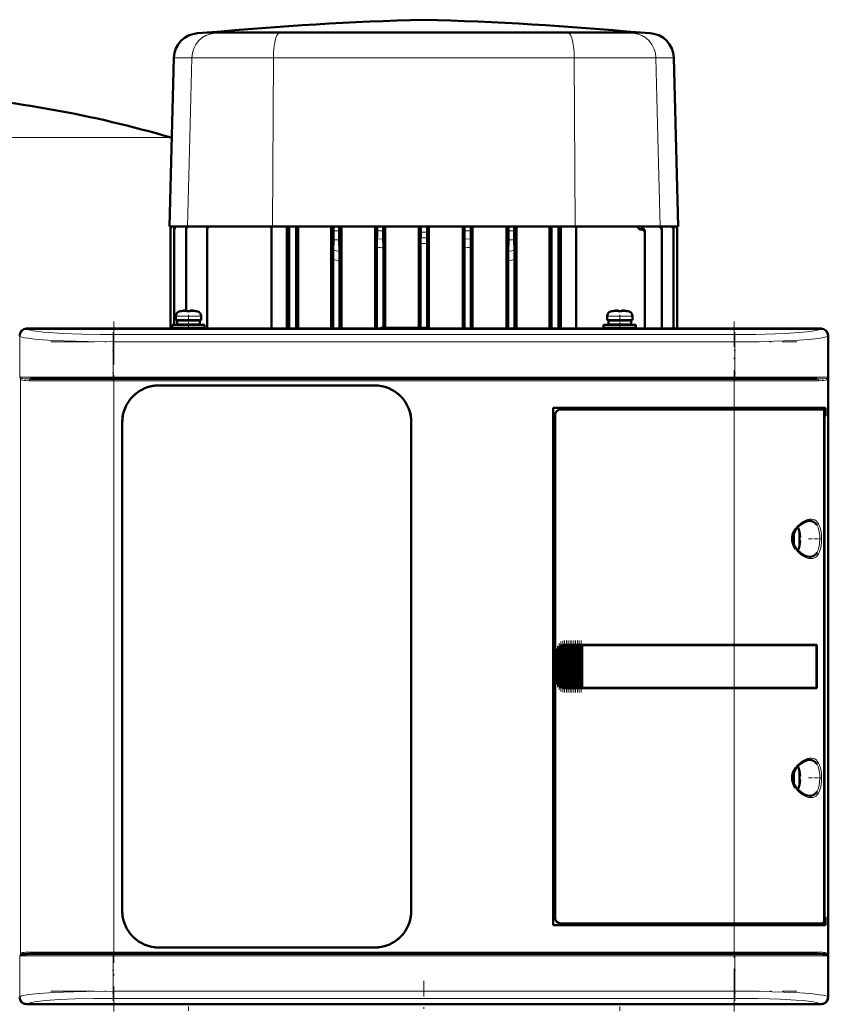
# Model space of a CAD drawing. Extents: x -1351 to 1763, y -1300 to 612.
# Tile 43 of 79: x 9 to 234, y 184 to 458. Entities that reach past the tile are written whole.
import ezdxf

# ---------------------------------------------------------------- set-up
doc = ezdxf.new("R2010")
doc.units = 0
doc.linetypes.add('DASHDOT', pattern=[18.5, 12, -3, 0.5, -3])

msp = doc.modelspace()

# ---------------------------------------------------------------- linework, layer by layer
at = {"color": 7, "lineweight": 50}
for p, q in [((61.33, 454.45), (58.6, 454.26)), ((66.04, 454.45), (61.33, 454.45)), ((61.48, 454.45), (61.33, 454.45)), ((92.77, 454.45), (61.48, 454.45)), ((81.92, 454.45), (66.04, 454.45)), ((81.92, 454.45), (121.58, 454.45)), ((121.59, 454.45), (92.77, 454.45)), ((174.35, 454.45), (121.59, 454.45)), ((161.27, 454.45), (121.61, 454.45)), ((177.15, 454.45), (161.27, 454.45)), ((181.71, 454.45), (174.35, 454.45)), ((181.86, 454.45), (177.15, 454.45)), ((181.71, 454.45), (181.86, 454.45)), ((181.86, 454.45), (184.58, 454.26)), ((52.07, 447.46), (50.84, 400.48)), ((191.11, 447.46), (192.34, 400.48)), ((51.49, 425.18), (51.2, 425.27)), ((50.84, 400.48), (55.84, 400.48)), ((55.84, 400.48), (79.46, 400.48)), ((79.24, 372.08), (79.24, 400.48)), ((79.46, 400.48), (96.46, 400.48)), ((83.46, 372.08), (83.46, 400.48)), ((84.09, 400.48), (84.09, 372.08)), ((86.09, 372.08), (86.09, 400.48)), ((86.63, 372.08), (86.63, 400.48)), ((95.83, 372.08), (95.83, 400.48)), ((96.46, 400.48), (96.47, 400.48)), ((96.46, 400.48), (96.46, 400.48)), ((98.05, 400.48), (96.46, 400.48)), ((96.47, 400.48), (98.04, 400.48)), ((96.47, 400.48), (96.47, 399.32)), ((98.04, 400.48), (98.04, 399.32)), ((98.05, 400.48), (98.04, 400.48)), ((98.05, 400.48), (108.56, 400.48)), ((98.05, 400.48), (98.05, 400.48)), ((98.64, 372.08), (98.64, 400.48)), ((108.04, 389.12), (108.04, 400.48)), ((108.56, 400.5), (108.57, 400.49)), ((108.56, 400.5), (108.56, 400.48)), ((110.29, 400.5), (108.56, 400.5)), ((108.57, 400.49), (110.28, 400.49)), ((108.57, 400.49), (108.57, 399.29)), ((110.29, 400.5), (110.28, 400.49)), ((110.28, 400.49), (110.28, 399.31)), ((110.29, 400.5), (110.29, 400.48)), ((110.29, 400.48), (120.7, 400.48)), ((110.79, 372.33), (110.79, 400.48)), ((120.22, 372.33), (120.22, 400.48)), ((120.7, 400.5), (120.71, 400.5)), ((120.7, 400.5), (120.7, 400.48)), ((120.7, 400.5), (122.48, 400.5)), ((122.48, 400.5), (120.71, 400.5)), ((120.71, 400.5), (120.71, 398.89)), ((122.48, 400.5), (122.48, 398.89)), ((122.48, 400.5), (122.48, 400.5)), ((122.48, 400.5), (122.48, 400.48)), ((122.48, 400.48), (132.9, 400.48)), ((122.97, 372.07), (122.97, 400.48)), ((132.39, 372.08), (132.39, 400.48)), ((132.9, 400.5), (132.91, 400.49)), ((132.9, 400.5), (132.9, 400.48)), ((132.9, 400.5), (134.63, 400.5)), ((132.91, 400.49), (134.62, 400.49)), ((132.91, 400.49), (132.91, 399.31)), ((134.63, 400.5), (134.62, 400.49)), ((134.62, 400.49), (134.62, 399.29)), ((134.63, 400.5), (134.63, 400.48)), ((134.63, 400.48), (145.14, 400.48)), ((135.15, 372.08), (135.15, 400.48)), ((144.54, 372.08), (144.54, 400.48)), ((145.14, 400.48), (145.15, 400.48)), ((145.14, 400.48), (145.14, 400.48)), ((145.14, 400.48), (146.73, 400.48)), ((145.15, 400.48), (146.72, 400.48)), ((145.15, 400.48), (145.15, 399.32)), ((146.72, 400.48), (146.72, 399.32)), ((146.73, 400.48), (146.72, 400.48)), ((146.73, 400.48), (146.73, 400.48)), ((146.73, 400.48), (163.72, 400.48)), ((147.36, 372.08), (147.36, 400.48)), ((156.55, 372.08), (156.55, 400.48)), ((157.09, 372.08), (157.09, 400.48)), ((159.09, 400.48), (159.09, 372.08)), ((159.73, 400.48), (159.73, 372.08)), ((163.72, 400.48), (187.34, 400.48)), ((163.95, 372.08), (163.95, 400.48)), ((187.34, 400.48), (192.34, 400.48)), ((51.09, 372.08), (51.09, 399.61)), ((51.09, 399.61), (51.09, 399.61)), ((52.15, 399.67), (52.15, 399.55)), ((52.15, 373.13), (52.15, 399.55)), ((55.43, 399.52), (55.43, 399.74)), ((55.43, 377.13), (55.43, 399.52)), ((61.28, 399.51), (61.28, 399.82)), ((61.28, 372.08), (61.28, 399.51)), ((181.93, 399.65), (182, 399.65)), ((183.09, 398.66), (183.09, 398.94)), ((183.09, 372.08), (183.09, 398.66)), ((187.76, 399.52), (187.76, 399.74)), ((187.76, 372.08), (187.76, 399.52)), ((191.03, 399.67), (191.03, 399.55)), ((191.03, 372.08), (191.03, 399.55)), ((192.09, 399.61), (192.09, 399.61)), ((192.09, 372.08), (192.09, 399.61)), ((96.44, 396.82), (96.39, 393.95)), ((98.06, 396.82), (98.13, 393.53)), ((108.53, 372.08), (108.53, 394.74)), ((110.32, 372.33), (110.32, 394.54)), ((120.69, 395.77), (120.69, 372.33)), ((122.49, 395.77), (122.49, 372.33)), ((132.86, 394.54), (132.86, 372.08)), ((134.66, 394.74), (134.66, 372.08)), ((145.12, 396.82), (145.06, 393.53)), ((146.74, 396.82), (146.8, 393.95)), ((96.36, 372.08), (96.36, 391.31)), ((98.15, 372.08), (98.15, 390.89)), ((108.03, 388.75), (108.04, 389.12)), ((145.03, 390.89), (145.03, 372.08)), ((146.83, 391.31), (146.83, 372.08)), ((108.04, 386.49), (108.03, 386.86)), ((108.04, 372.08), (108.04, 386.49)), ((52.6, 375.56), (52.6, 374.43)), ((54.18, 376.96), (54.17, 376.97)), ((55.6, 376.96), (55.6, 377.11)), ((56.6, 376.96), (56.6, 377.11)), ((58.03, 376.97), (58.02, 376.96)), ((59.6, 375.56), (59.6, 374.43)), ((172.6, 375.56), (172.6, 374.43)), ((174.18, 376.96), (174.17, 376.97)), ((175.6, 376.96), (175.6, 377.11)), ((176.6, 376.96), (176.6, 377.11)), ((178.03, 376.97), (178.02, 376.96)), ((179.6, 375.56), (179.6, 374.43)), ((51.6, 373.13), (56.1, 373.13)), ((51.6, 373.13), (51.6, 372.33)), ((56.1, 374.43), (52.6, 374.43)), ((52.95, 374.33), (56.1, 374.33)), ((52.95, 373.23), (52.95, 374.33)), ((52.95, 373.23), (56.1, 373.23)), ((54.1, 374.33), (54.1, 374.43)), ((54.1, 373.13), (54.1, 373.23)), ((56.1, 374.43), (59.6, 374.43)), ((59.25, 374.33), (56.1, 374.33)), ((59.25, 373.23), (56.1, 373.23)), ((56.1, 373.13), (60.6, 373.13)), ((58.1, 374.43), (58.1, 374.33)), ((58.1, 373.23), (58.1, 373.13)), ((59.25, 374.33), (59.25, 373.23)), ((60.6, 373.13), (60.6, 372.33)), ((171.6, 373.13), (176.1, 373.13)), ((171.6, 373.13), (171.6, 372.33)), ((176.1, 374.43), (172.6, 374.43)), ((172.95, 374.33), (176.1, 374.33)), ((172.95, 373.23), (172.95, 374.33)), ((172.95, 373.23), (176.1, 373.23)), ((174.1, 374.33), (174.1, 374.43)), ((174.1, 373.13), (174.1, 373.23)), ((176.1, 374.43), (179.6, 374.43)), ((179.25, 374.33), (176.1, 374.33)), ((179.25, 373.23), (176.1, 373.23)), ((180.6, 373.13), (176.1, 373.13)), ((178.1, 374.43), (178.1, 374.33)), ((178.1, 373.23), (178.1, 373.13)), ((179.25, 374.33), (179.25, 373.23)), ((180.6, 373.13), (180.6, 372.33)), ((11.1, 372.08), (18.95, 372.08)), ((232.08, 372.05), (11.12, 372.05)), ((18.95, 372.08), (18.96, 372.05)), ((18.95, 372.07), (23.25, 372.07)), ((23.25, 372.08), (120.95, 372.08)), ((23.25, 372.05), (23.25, 372.08)), ((51.6, 372.33), (56.1, 372.33)), ((52.15, 372.08), (52.15, 372.33)), ((54.1, 372.08), (54.1, 372.33)), ((56.1, 372.33), (60.6, 372.33)), ((58.1, 372.33), (58.1, 372.08)), ((109.6, 372.33), (109.35, 372.08)), ((122.6, 372.33), (109.6, 372.33)), ((120.95, 372.08), (120.96, 372.05)), ((120.95, 372.07), (125.25, 372.07)), ((122.6, 372.33), (122.86, 372.07)), ((125.25, 372.08), (219.95, 372.08)), ((125.25, 372.05), (125.25, 372.08)), ((171.6, 372.33), (176.1, 372.33)), ((174.1, 372.08), (174.1, 372.33)), ((180.6, 372.33), (176.1, 372.33)), ((178.1, 372.33), (178.1, 372.08)), ((219.95, 372.08), (219.96, 372.05)), ((219.95, 372.07), (224.25, 372.07)), ((224.25, 372.08), (232.1, 372.08)), ((224.25, 372.05), (224.25, 372.08)), ((234.07, 186.1), (234.07, 370.05)), ((234.1, 370.08), (234.1, 362.23)), ((234.1, 362.23), (234.07, 362.22)), ((234.1, 362.23), (234.1, 357.93)), ((12.19, 358.08), (35.31, 358.08)), ((35.31, 358.08), (207.9, 358.08)), ((47.9, 356.28), (107.9, 356.28)), ((47.9, 356.28), (107.9, 356.28)), ((207.9, 358.08), (231.02, 358.08)), ((234.07, 357.93), (234.1, 357.93)), ((234.1, 357.93), (234.1, 284.23)), ((157.6, 206.08), (157.6, 350.08)), ((157.6, 350.08), (207.9, 350.08)), ((158.1, 348.08), (158.1, 208.07)), ((207.9, 349.58), (159.6, 349.58)), ((233.31, 350.08), (207.9, 350.08)), ((207.9, 349.58), (232.65, 349.58)), ((233, 349.58), (232.66, 349.58)), ((232.94, 207.54), (232.94, 348.61)), ((233, 350.08), (233, 349.58)), ((233.31, 347.78), (233.31, 350.08)), ((37.7, 210.08), (37.7, 346.08)), ((118.1, 346.08), (118.1, 210.08)), ((118.1, 346.08), (118.1, 210.08)), ((232.94, 347.78), (233.31, 347.78)), ((232.94, 347.74), (233.07, 347.74)), ((233.31, 347.78), (233.07, 347.74)), ((233.07, 347.74), (233.07, 208.41)), ((226.07, 315.5), (226.08, 315.51)), ((226.22, 314.08), (226.07, 314.08)), ((226.22, 313.08), (226.07, 313.08)), ((226.08, 311.65), (226.07, 311.65)), ((158.97, 272.98), (158.97, 283.17)), ((159.11, 283.34), (159.27, 283.5)), ((159.48, 272.45), (159.48, 283.7)), ((159.62, 283.78), (159.78, 283.87)), ((159.99, 272.19), (159.99, 283.97)), ((160.13, 284), (160.29, 284.04)), ((160.5, 284.07), (160.64, 284.08)), ((160.5, 272.08), (160.5, 284.07)), ((160.67, 284.08), (160.61, 284.08)), ((160.67, 284.08), (160.64, 284.08)), ((160.67, 284.08), (160.8, 284.08)), ((161.01, 284.08), (160.8, 284.08)), ((161.01, 272.08), (161.01, 284.08)), ((161.15, 284.08), (161.01, 284.08)), ((161.15, 284.08), (161.23, 284.08)), ((161.23, 284.08), (161.31, 284.08)), ((161.52, 284.08), (161.31, 284.08)), ((161.52, 272.08), (161.52, 284.08)), ((161.66, 284.08), (161.52, 284.08)), ((161.66, 284.08), (161.74, 284.08)), ((161.74, 284.08), (161.82, 284.08)), ((162.03, 284.08), (161.82, 284.08)), ((162.03, 272.08), (162.03, 284.08)), ((162.17, 284.08), (162.03, 284.08)), ((162.17, 284.08), (162.25, 284.08)), ((162.25, 284.08), (162.33, 284.08)), ((162.54, 284.08), (162.33, 284.08)), ((162.54, 272.08), (162.54, 284.08)), ((162.68, 284.08), (162.54, 284.08)), ((162.68, 284.08), (162.76, 284.08)), ((162.76, 284.08), (162.84, 284.08)), ((163.05, 284.08), (162.84, 284.08)), ((163.05, 272.08), (163.05, 284.08)), ((163.19, 284.08), (163.05, 284.08)), ((163.19, 284.08), (163.27, 284.08)), ((163.27, 284.08), (163.35, 284.08)), ((163.56, 284.08), (163.35, 284.08)), ((163.56, 272.08), (163.56, 284.08)), ((163.7, 284.08), (163.56, 284.08)), ((163.7, 284.08), (163.78, 284.08)), ((163.78, 284.08), (163.86, 284.08)), ((164.07, 284.08), (163.86, 284.08)), ((164.07, 272.08), (164.07, 284.08)), ((164.21, 284.08), (164.07, 284.08)), ((164.21, 284.08), (164.29, 284.08)), ((164.29, 284.08), (164.37, 284.08)), ((164.58, 284.08), (164.37, 284.08)), ((164.58, 272.08), (164.58, 284.08)), ((164.72, 284.08), (164.58, 284.08)), ((164.72, 284.08), (164.8, 284.08)), ((164.8, 284.08), (164.88, 284.08)), ((165.09, 284.08), (164.88, 284.08)), ((165.09, 272.08), (165.09, 284.08)), ((165.23, 284.08), (165.09, 284.08)), ((165.23, 284.08), (165.31, 284.08)), ((165.31, 284.08), (165.39, 284.08)), ((165.56, 284.08), (165.39, 284.08)), ((165.56, 284.08), (165.56, 272.08)), ((165.6, 284.08), (165.56, 284.08)), ((165.6, 284.08), (207.9, 284.08)), ((165.63, 284.05), (165.6, 284.08)), ((165.63, 284.05), (207.9, 284.05)), ((165.63, 272.1), (165.63, 284.05)), ((165.63, 284.05), (207.9, 284.05)), ((230.89, 284.08), (207.9, 284.08)), ((209.87, 284.05), (207.9, 284.05)), ((209.85, 284.05), (207.9, 284.05)), ((214.27, 284.05), (209.85, 284.05)), ((216.96, 284.05), (214.27, 284.05)), ((224.55, 284.04), (217.62, 284.05)), ((230.89, 284.08), (230.57, 284.02)), ((230.82, 272.13), (230.82, 284.02)), ((230.89, 284.08), (230.89, 272.08)), ((234.1, 284.23), (234.07, 284.22)), ((234.1, 284.23), (234.1, 279.93)), ((158.6, 274.08), (158.6, 282.08)), ((234.07, 279.93), (234.1, 279.93)), ((234.1, 279.93), (234.1, 198.23)), ((159.27, 272.65), (159.11, 272.81)), ((159.78, 272.29), (159.62, 272.37)), ((160.29, 272.11), (160.13, 272.15)), ((160.64, 272.08), (160.5, 272.08)), ((160.67, 272.08), (160.61, 272.08)), ((160.64, 272.08), (160.67, 272.08)), ((160.67, 272.08), (160.8, 272.08)), ((161.01, 272.08), (160.8, 272.08)), ((161.15, 272.08), (161.01, 272.08)), ((161.15, 272.08), (161.23, 272.08)), ((161.23, 272.08), (161.31, 272.08)), ((161.52, 272.08), (161.31, 272.08)), ((161.66, 272.08), (161.52, 272.08)), ((161.66, 272.08), (161.74, 272.08)), ((161.74, 272.08), (161.82, 272.08)), ((162.03, 272.08), (161.82, 272.08)), ((162.17, 272.08), (162.03, 272.08)), ((162.17, 272.08), (162.25, 272.08)), ((162.25, 272.08), (162.33, 272.08)), ((162.54, 272.08), (162.33, 272.08)), ((162.68, 272.08), (162.54, 272.08)), ((162.68, 272.08), (162.76, 272.08)), ((162.76, 272.08), (162.84, 272.08)), ((163.05, 272.08), (162.84, 272.08)), ((163.19, 272.08), (163.05, 272.08)), ((163.19, 272.08), (163.27, 272.08)), ((163.27, 272.08), (163.35, 272.08)), ((163.56, 272.08), (163.35, 272.08)), ((163.7, 272.08), (163.56, 272.08)), ((163.7, 272.08), (163.78, 272.08)), ((163.78, 272.08), (163.86, 272.08)), ((164.07, 272.08), (163.86, 272.08)), ((164.21, 272.08), (164.07, 272.08)), ((164.21, 272.08), (164.29, 272.08)), ((164.29, 272.08), (164.37, 272.08)), ((164.58, 272.08), (164.37, 272.08)), ((164.72, 272.08), (164.58, 272.08)), ((164.72, 272.08), (164.8, 272.08)), ((164.8, 272.08), (164.88, 272.08)), ((165.09, 272.08), (164.88, 272.08)), ((165.23, 272.08), (165.09, 272.08)), ((165.23, 272.08), (165.31, 272.08)), ((165.31, 272.08), (165.39, 272.08)), ((165.56, 272.08), (165.39, 272.08)), ((165.56, 272.08), (165.6, 272.08)), ((165.6, 272.08), (165.63, 272.1)), ((207.9, 272.08), (165.6, 272.08)), ((165.63, 272.1), (207.9, 272.1)), ((207.9, 272.1), (209.87, 272.1)), ((230.89, 272.08), (207.9, 272.08)), ((209.85, 272.1), (213.63, 272.1)), ((214.27, 272.1), (216.96, 272.1)), ((216.96, 272.1), (217.13, 272.1)), ((230.89, 272.08), (230.57, 272.13)), ((226.07, 249), (226.08, 249.01)), ((226.22, 247.58), (226.07, 247.58)), ((226.22, 246.58), (226.07, 246.58)), ((226.08, 245.15), (226.07, 245.15)), ((232.94, 208.41), (233.07, 208.41)), ((233.31, 208.38), (232.94, 208.38)), ((233.07, 208.41), (233.31, 208.38)), ((233.31, 206.08), (233.31, 208.38)), ((207.9, 206.08), (157.6, 206.08)), ((159.6, 206.58), (207.9, 206.58)), ((232.65, 206.58), (207.9, 206.58)), ((207.9, 206.08), (233.31, 206.08)), ((232.66, 206.58), (233, 206.58)), ((233, 206.58), (233, 206.08)), ((12.19, 198.08), (35.31, 198.08)), ((207.9, 198.08), (35.31, 198.08)), ((107.9, 199.88), (47.9, 199.88)), ((231.02, 198.08), (207.9, 198.08)), ((234.1, 198.23), (234.07, 198.22)), ((234.1, 198.23), (234.1, 193.93)), ((234.07, 193.93), (234.1, 193.93)), ((234.1, 193.93), (234.1, 186.08)), ((18.95, 184.08), (11.1, 184.08)), ((232.08, 184.1), (11.12, 184.1)), ((18.96, 184.1), (18.95, 184.08)), ((23.25, 184.08), (18.95, 184.08)), ((23.25, 184.08), (23.25, 184.1)), ((120.95, 184.08), (23.25, 184.08)), ((120.96, 184.1), (120.95, 184.08)), ((125.25, 184.08), (120.95, 184.08)), ((125.25, 184.08), (125.25, 184.1)), ((219.95, 184.08), (125.25, 184.08)), ((219.96, 184.1), (219.95, 184.08)), ((224.25, 184.08), (219.95, 184.08)), ((224.25, 184.08), (224.25, 184.1)), ((232.1, 184.08), (224.25, 184.08))]:
    msp.add_line(p, q, dxfattribs=at)
at = {"color": 7, "lineweight": 18}
for p, q in [((58.6, 454.26), (63.39, 454.26)), ((66.04, 454.45), (63.39, 454.26)), ((63.39, 454.26), (81.28, 454.26)), ((81.92, 454.45), (81.28, 454.26)), ((81.28, 454.26), (161.91, 454.26)), ((161.27, 454.45), (161.91, 454.26)), ((161.91, 454.26), (179.8, 454.26)), ((177.15, 454.45), (179.8, 454.26)), ((179.8, 454.26), (184.58, 454.26)), ((52.07, 447.46), (57.04, 447.46)), ((57.04, 447.46), (56.47, 425.19)), ((57.04, 447.46), (79.75, 447.46)), ((79.75, 447.46), (79.46, 400.48)), ((79.75, 447.46), (163.43, 447.46)), ((163.43, 447.46), (163.72, 400.48)), ((163.43, 447.46), (186.15, 447.46)), ((186.15, 447.46), (186.71, 425.19)), ((186.15, 447.46), (191.11, 447.46)), ((51.2, 425.27), (-38.4, 425.27)), ((56.47, 425.19), (55.84, 400.48)), ((186.71, 425.19), (187.34, 400.48)), ((96.47, 399.32), (98.04, 399.32)), ((122.48, 397.33), (120.7, 397.33)), ((145.15, 399.32), (146.72, 399.32)), ((181.38, 399.95), (182.59, 399.95)), ((96.44, 396.82), (98.06, 396.82)), ((110.3, 396.94), (108.55, 397.03)), ((134.64, 397.03), (132.88, 396.94)), ((145.12, 396.82), (146.74, 396.82)), ((52.6, 375.56), (56.07, 375.56)), ((53.53, 376.8), (56.08, 376.8)), ((56.07, 375.56), (56.1, 375.56)), ((56.08, 376.8), (56.1, 376.8)), ((56.1, 376.8), (58.67, 376.8)), ((56.1, 375.56), (59.6, 375.56)), ((172.6, 375.56), (176.07, 375.56)), ((173.53, 376.8), (176.08, 376.8)), ((176.07, 375.56), (176.1, 375.56)), ((176.08, 376.8), (176.1, 376.8)), ((176.1, 376.8), (178.67, 376.8)), ((176.1, 375.56), (179.6, 375.56)), ((9.19, 369.99), (9.13, 370.05)), ((9.19, 358.58), (9.19, 369.99)), ((11.12, 372.05), (11.19, 371.98)), ((35.13, 370.42), (208.07, 370.42)), ((35.13, 370.42), (35.13, 368.43)), ((208.07, 370.42), (208.07, 368.43)), ((232.01, 371.98), (232.08, 372.05)), ((234.07, 370.05), (234.01, 369.99)), ((234.01, 369.99), (234.01, 358.58)), ((35.13, 368.43), (35.13, 358.58)), ((208.07, 368.43), (35.13, 368.43)), ((208.07, 368.43), (208.07, 358.58)), ((35.13, 358.58), (9.19, 358.58)), ((9.37, 358.1), (9.37, 198.06)), ((11.73, 357.58), (35.31, 357.58)), ((35.13, 358.58), (208.07, 358.58)), ((35.13, 358.08), (35.13, 358.58)), ((35.31, 357.58), (35.31, 358.08)), ((207.9, 357.58), (35.31, 357.58)), ((35.31, 357.58), (35.31, 198.58)), ((207.9, 358.08), (207.9, 357.58)), ((207.9, 350.08), (207.9, 357.58)), ((207.9, 357.58), (231.47, 357.58)), ((225.79, 358.58), (208.07, 358.58)), ((208.07, 358.08), (208.07, 358.58)), ((234.01, 358.58), (225.79, 358.58)), ((233.84, 198.06), (233.84, 358.1)), ((207.9, 350.08), (207.9, 349.58)), ((207.9, 284.08), (207.9, 349.58)), ((228.87, 318.58), (228.91, 318.58)), ((224.67, 315.44), (224.67, 313.61)), ((225.92, 316.15), (225.92, 313.6)), ((230.96, 317.35), (231, 317.27)), ((224.67, 313.61), (224.67, 313.58)), ((224.67, 313.58), (224.67, 311.71)), ((225.92, 313.6), (225.92, 313.58)), ((225.92, 313.58), (225.92, 311.01)), ((231, 309.88), (230.96, 309.82)), ((228.92, 308.58), (228.87, 308.58)), ((158.82, 273.28), (158.82, 282.87)), ((159.11, 283.34), (159.11, 272.81)), ((159.27, 272.65), (159.27, 283.5)), ((159.62, 272.37), (159.62, 283.78)), ((159.78, 283.87), (159.78, 272.29)), ((160.13, 272.15), (160.13, 284)), ((160.29, 284.04), (160.29, 272.11)), ((160.64, 284.08), (160.64, 272.08)), ((160.8, 272.08), (160.8, 284.08)), ((161.15, 284.08), (161.15, 272.08)), ((161.31, 284.08), (161.31, 272.08)), ((161.66, 284.08), (161.66, 272.08)), ((161.82, 284.08), (161.82, 272.08)), ((162.17, 284.08), (162.17, 272.08)), ((162.33, 284.08), (162.33, 272.08)), ((162.68, 284.08), (162.68, 272.08)), ((162.84, 272.08), (162.84, 284.08)), ((163.19, 284.08), (163.19, 272.08)), ((163.35, 284.08), (163.35, 272.08)), ((163.7, 284.08), (163.7, 272.08)), ((163.86, 284.08), (163.86, 272.08)), ((164.21, 284.08), (164.21, 272.08)), ((164.37, 272.08), (164.37, 284.08)), ((164.72, 284.08), (164.72, 272.08)), ((164.88, 284.08), (164.88, 272.08)), ((165.23, 272.08), (165.23, 284.08)), ((165.39, 284.08), (165.39, 272.08)), ((207.9, 284.05), (207.9, 284.08)), ((207.9, 284.05), (207.9, 272.1)), ((158.65, 282.08), (158.6, 282.08)), ((158.65, 282.08), (158.65, 274.08)), ((158.65, 274.08), (158.6, 274.08)), ((207.9, 272.08), (207.9, 272.1)), ((207.9, 206.58), (207.9, 272.08)), ((228.87, 252.08), (228.91, 252.08)), ((225.92, 249.65), (225.92, 247.1)), ((230.96, 250.85), (231, 250.77)), ((224.67, 248.94), (224.67, 247.11)), ((224.67, 247.11), (224.67, 247.08)), ((224.67, 247.08), (224.67, 245.21)), ((225.92, 247.1), (225.92, 247.08)), ((225.92, 247.08), (225.92, 244.51)), ((228.92, 242.08), (228.87, 242.08)), ((231, 243.38), (230.96, 243.32)), ((207.9, 206.58), (207.9, 206.08)), ((207.9, 198.58), (207.9, 206.08)), ((9.19, 197.58), (17.42, 197.58)), ((9.19, 186.16), (9.19, 197.58)), ((35.31, 198.58), (11.73, 198.58)), ((17.42, 197.58), (35.13, 197.58)), ((35.13, 197.58), (35.13, 198.08)), ((208.07, 197.58), (35.13, 197.58)), ((35.13, 197.58), (35.13, 187.72)), ((35.31, 198.58), (207.9, 198.58)), ((35.31, 198.58), (35.31, 198.08)), ((231.47, 198.58), (207.9, 198.58)), ((207.9, 198.58), (207.9, 198.08)), ((208.07, 198.08), (208.07, 197.58)), ((208.07, 197.58), (208.07, 187.72)), ((208.07, 197.58), (234.01, 197.58)), ((234.01, 197.58), (234.01, 186.16)), ((35.13, 187.72), (208.07, 187.72)), ((35.13, 185.73), (35.13, 187.72)), ((208.07, 187.72), (208.07, 185.73)), ((9.13, 186.1), (9.19, 186.16)), ((11.19, 184.17), (11.12, 184.1)), ((208.07, 185.73), (35.13, 185.73)), ((232.08, 184.1), (232.01, 184.17)), ((234.01, 186.16), (234.07, 186.1))]:
    msp.add_line(p, q, dxfattribs=at)
at = {"color": 7, "linetype": 'DASHDOT', "lineweight": 18, "ltscale": 0.005785}
msp.add_line((121.59, 454.47), (121.59, 454.24), dxfattribs=at)
at = {"color": 7, "linetype": 'DASHDOT', "lineweight": 18, "ltscale": 0.00078125}
msp.add_line((55.1, 377.1), (55.1, 377.14), dxfattribs=at)
at = {"color": 7, "linetype": 'DASHDOT', "lineweight": 18, "ltscale": 0.104372}
for p, q in [((56.1, 375.9), (56.1, 371.73)), ((176.1, 375.9), (176.1, 371.73))]:
    msp.add_line(p, q, dxfattribs=at)
at = {"color": 7, "linetype": 'DASHDOT', "lineweight": 18, "ltscale": 0.000926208}
for p, q in [((57.1, 377.1), (57.1, 377.14)), ((177.1, 377.1), (177.1, 377.14))]:
    msp.add_line(p, q, dxfattribs=at)
at = {"color": 7, "linetype": 'DASHDOT', "lineweight": 18, "ltscale": 0.000782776}
msp.add_line((175.1, 377.1), (175.1, 377.14), dxfattribs=at)
at = {"color": 7, "linetype": 'DASHDOT', "lineweight": 18}
for p, q in [((35.31, 374.1), (35.31, 182.05)), ((207.9, 182.05), (207.9, 374.1)), ((17.84, 368.43), (225.37, 368.43)), ((225.37, 358.58), (17.84, 358.58)), ((18.05, 357.58), (225.16, 357.58)), ((17.84, 197.58), (225.37, 197.58)), ((225.16, 198.58), (18.05, 198.58)), ((121.6, 112.28), (121.6, 190.6)), ((17.84, 187.72), (225.37, 187.72))]:
    msp.add_line(p, q, dxfattribs=at)
at = {"color": 7, "linetype": 'DASHDOT', "lineweight": 18, "ltscale": 0.342406}
for p, q in [((35.13, 371.13), (35.13, 357.43)), ((208.07, 371.13), (208.07, 357.43))]:
    msp.add_line(p, q, dxfattribs=at)
at = {"color": 7, "linetype": 'DASHDOT', "lineweight": 18, "ltscale": 0.000942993}
for p, q in [((226.22, 314.58), (226.26, 314.58)), ((226.22, 248.08), (226.26, 248.08))]:
    msp.add_line(p, q, dxfattribs=at)
at = {"color": 7, "linetype": 'DASHDOT', "lineweight": 18, "ltscale": 0.000793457}
for p, q in [((226.22, 312.58), (226.25, 312.58)), ((226.22, 246.08), (226.25, 246.08))]:
    msp.add_line(p, q, dxfattribs=at)
at = {"color": 7, "linetype": 'DASHDOT', "lineweight": 18, "ltscale": 0.08656}
for p, q in [((228.59, 313.58), (232.05, 313.58)), ((228.59, 247.08), (232.05, 247.08))]:
    msp.add_line(p, q, dxfattribs=at)
at = {"color": 7, "linetype": 'DASHDOT', "lineweight": 18, "ltscale": 0.347391}
msp.add_line((159.71, 271.13), (159.71, 285.02), dxfattribs=at)
at = {"color": 7, "linetype": 'DASHDOT', "lineweight": 18, "ltscale": 0.357764}
msp.add_line((160.22, 270.92), (160.22, 285.23), dxfattribs=at)
at = {"color": 7, "linetype": 'DASHDOT', "lineweight": 18, "ltscale": 0.360001}
for p, q in [((160.73, 270.88), (160.73, 285.28)), ((161.24, 270.88), (161.24, 285.28)), ((161.75, 270.88), (161.75, 285.28)), ((162.26, 270.88), (162.26, 285.28)), ((162.77, 270.88), (162.77, 285.28)), ((163.28, 270.88), (163.28, 285.28)), ((163.79, 270.88), (163.79, 285.28)), ((164.3, 270.88), (164.3, 285.28)), ((164.81, 270.88), (164.81, 285.28)), ((165.31, 270.88), (165.31, 285.28))]:
    msp.add_line(p, q, dxfattribs=at)
at = {"color": 7, "linetype": 'DASHDOT', "lineweight": 18, "ltscale": 0.28763}
msp.add_line((158.75, 272.32), (158.75, 283.83), dxfattribs=at)
at = {"color": 7, "linetype": 'DASHDOT', "lineweight": 18, "ltscale": 0.325662}
msp.add_line((159.2, 271.56), (159.2, 284.59), dxfattribs=at)
at = {"color": 7, "linetype": 'DASHDOT', "lineweight": 18, "ltscale": 0.34239}
for p, q in [((35.13, 198.72), (35.13, 185.02)), ((208.07, 198.72), (208.07, 185.02))]:
    msp.add_line(p, q, dxfattribs=at)
at = {"color": 7, "linetype": 'DASHDOT', "lineweight": 18, "ltscale": 0.104369}
for p, q in [((56.1, 180.25), (56.1, 184.42)), ((176.1, 180.25), (176.1, 184.42))]:
    msp.add_line(p, q, dxfattribs=at)
at = {"color": 7, "lineweight": 50}
for points in [[(181.38, 399.95), (181.15, 400.24), (180.82, 400.45), (180.74, 400.48)], [(181.38, 399.95), (181.5, 399.81), (181.66, 399.7), (181.93, 399.65)], [(55.6, 377.11), (55.6, 377.11), (55.6, 377.11), (55.59, 377.12), (55.57, 377.12), (55.52, 377.13), (55.38, 377.13), (55.1, 377.11)], [(55.6, 377.11), (55.6, 377.11), (55.6, 377.11), (55.59, 377.12), (55.55, 377.13)], [(56.6, 377.11), (56.6, 377.11), (56.61, 377.11), (56.61, 377.12), (56.63, 377.12), (56.69, 377.13), (57.1, 377.11)], [(175.6, 377.11), (175.6, 377.11), (175.6, 377.11), (175.59, 377.12), (175.57, 377.12), (175.52, 377.13), (175.38, 377.13), (175.1, 377.11)], [(175.6, 377.11), (175.6, 377.11), (175.6, 377.11), (175.59, 377.12), (175.55, 377.13)], [(176.6, 377.11), (176.6, 377.11), (176.61, 377.11), (176.61, 377.12), (176.63, 377.12), (176.69, 377.13), (177.1, 377.11)], [(232.94, 348.61), (232.91, 349.05), (232.82, 349.4), (232.74, 349.54), (232.7, 349.57), (232.65, 349.58)], [(225.2, 316.3), (225.8, 316.99), (226.54, 317.64), (227.3, 318.12), (228, 318.42), (228.58, 318.56), (228.87, 318.58)], [(228.91, 318.58), (229.47, 318.51), (229.99, 318.31), (230.45, 317.98), (230.72, 317.69), (230.96, 317.35)], [(224.94, 310.81), (224.53, 311.52), (224.23, 312.26), (224.06, 313.02), (224.03, 313.59), (224.07, 314.15), (224.18, 314.72), (224.36, 315.27), (224.62, 315.82), (224.94, 316.34)], [(225.2, 310.85), (224.75, 311.55), (224.46, 312.22), (224.27, 312.96), (224.22, 313.7), (224.31, 314.43), (224.56, 315.2), (224.97, 315.96), (225.2, 316.3)], [(226.22, 314.58), (226.25, 314.25), (226.24, 314.13), (226.24, 314.09), (226.23, 314.08), (226.23, 314.08), (226.23, 314.08), (226.22, 314.08)], [(226.24, 314.29), (226.24, 314.11), (226.23, 314.09), (226.23, 314.08), (226.23, 314.08), (226.23, 314.08), (226.22, 314.08)], [(226.24, 312.86), (226.24, 313.01), (226.24, 313.06), (226.23, 313.07), (226.23, 313.07), (226.22, 313.08), (226.22, 313.08)], [(226.22, 312.58), (226.24, 312.77), (226.24, 313.01), (226.24, 313.06), (226.23, 313.07), (226.23, 313.08), (226.22, 313.08), (226.22, 313.08)], [(228.87, 308.58), (228.32, 308.64), (227.69, 308.84), (226.99, 309.21), (226.24, 309.75), (225.53, 310.45), (225.2, 310.85)], [(230.96, 309.82), (230.64, 309.37), (230.27, 309.02), (229.85, 308.78), (229.52, 308.66), (228.92, 308.58)], [(230.82, 284.02), (220.13, 284.05), (209.87, 284.05)], [(209.87, 272.1), (228.23, 272.12), (230.82, 272.13)], [(225.2, 249.8), (225.8, 250.49), (226.54, 251.14), (227.3, 251.62), (228, 251.92), (228.58, 252.06), (228.87, 252.08)], [(228.91, 252.08), (229.47, 252.01), (229.99, 251.81), (230.45, 251.48), (230.72, 251.19), (230.96, 250.85)], [(224.94, 244.31), (224.53, 245.02), (224.23, 245.76), (224.06, 246.52), (224.03, 247.09), (224.07, 247.65), (224.18, 248.22), (224.36, 248.77), (224.62, 249.32), (224.94, 249.84)], [(225.2, 244.35), (224.75, 245.05), (224.46, 245.72), (224.27, 246.46), (224.22, 247.2), (224.31, 247.93), (224.56, 248.7), (224.97, 249.46), (225.2, 249.8)], [(226.22, 248.08), (226.25, 247.75), (226.24, 247.63), (226.24, 247.59), (226.23, 247.58), (226.23, 247.58), (226.23, 247.58), (226.22, 247.58)], [(226.24, 247.79), (226.24, 247.61), (226.23, 247.59), (226.23, 247.58), (226.23, 247.58), (226.23, 247.58), (226.22, 247.58)], [(226.24, 246.36), (226.24, 246.51), (226.24, 246.56), (226.23, 246.57), (226.23, 246.57), (226.22, 246.58), (226.22, 246.58)], [(226.22, 246.08), (226.24, 246.27), (226.24, 246.51), (226.24, 246.56), (226.23, 246.57), (226.23, 246.58), (226.22, 246.58), (226.22, 246.58)], [(228.87, 242.08), (228.32, 242.14), (227.69, 242.34), (226.99, 242.71), (226.24, 243.25), (225.53, 243.95), (225.2, 244.35)], [(230.96, 243.32), (230.64, 242.87), (230.27, 242.52), (229.85, 242.28), (229.52, 242.16), (228.92, 242.08)], [(232.65, 206.58), (232.71, 206.59), (232.75, 206.62), (232.81, 206.73), (232.9, 207.05), (232.94, 207.54)], [(9.43, 197.82), (9.61, 197.91), (9.76, 197.95), (10.14, 198.02), (11.02, 198.06), (12.19, 198.08)], [(231.02, 198.08), (232.48, 198.05), (233.27, 197.99), (233.46, 197.95), (233.77, 197.82)]]:
    msp.add_lwpolyline(points, dxfattribs=at)
at = {"color": 7, "lineweight": 18}
for points in [[(35.13, 368.43), (28.1, 368.49), (24.71, 368.57), (21.45, 368.68), (18.41, 368.82), (15.64, 369), (13.37, 369.19), (11.51, 369.41), (10.54, 369.56), (9.8, 369.73), (9.33, 369.9), (9.19, 369.99)], [(35.13, 370.42), (31.47, 370.44), (26.47, 370.54), (21.01, 370.75), (17.37, 370.97), (15.73, 371.11), (13.68, 371.35), (12.96, 371.46), (12.14, 371.62), (11.72, 371.73), (11.33, 371.89), (11.19, 371.98)], [(208.07, 370.42), (213.85, 370.47), (219.36, 370.62), (223.3, 370.8), (225.9, 370.98), (228.09, 371.18), (229.58, 371.36), (230.72, 371.55), (231.39, 371.71), (231.84, 371.87), (232.01, 371.98)], [(234.01, 369.99), (233.83, 369.88), (233.53, 369.77), (233.12, 369.66), (231.97, 369.45), (230.45, 369.25), (228.59, 369.08), (224.59, 368.81), (219.1, 368.59), (215.52, 368.5), (208.07, 368.43)], [(12.19, 358.08), (11.18, 358.09), (10.38, 358.13), (9.77, 358.21), (9.56, 358.27), (9.43, 358.34)], [(9.98, 357.7), (9.67, 357.8), (9.55, 357.87)], [(11.73, 357.58), (10.83, 357.6), (10.45, 357.63), (9.98, 357.7)], [(233.77, 358.34), (233.49, 358.22), (232.87, 358.13), (232.24, 358.1), (231.02, 358.08)], [(233.22, 357.7), (232.75, 357.63), (232.37, 357.6), (231.47, 357.58)], [(233.66, 357.87), (233.54, 357.8), (233.22, 357.7)], [(224.94, 316.34), (225.38, 316.91), (225.89, 317.45), (226.17, 317.7), (226.95, 318.28), (227.29, 318.48), (227.84, 318.75)], [(229.29, 319.08), (229.61, 319.06), (229.92, 318.99), (230.32, 318.84), (230.7, 318.6), (231.03, 318.27), (231.38, 317.78)], [(231, 317.27), (231.26, 316.72), (231.51, 315.89), (231.59, 315.51), (231.71, 314.59), (231.76, 313.58)], [(231.38, 317.78), (231.68, 317.14), (231.91, 316.39), (232.08, 315.53), (232.19, 314.58), (232.23, 313.62), (232.19, 312.63), (232.09, 311.68), (231.92, 310.8), (231.68, 310.02), (231.38, 309.37)], [(231.76, 313.58), (231.69, 312.36), (231.58, 311.59), (231.5, 311.22), (231.28, 310.48), (231, 309.88)], [(231.38, 309.37), (231.04, 308.89), (230.65, 308.52), (230.22, 308.26), (229.76, 308.12), (229.29, 308.08)], [(224.94, 249.84), (225.38, 250.41), (225.89, 250.95), (226.17, 251.2), (226.95, 251.78), (227.29, 251.98), (227.84, 252.25)], [(229.29, 252.58), (229.61, 252.56), (229.92, 252.49), (230.32, 252.34), (230.7, 252.1), (231.03, 251.77), (231.38, 251.28)], [(231, 250.77), (231.26, 250.22), (231.51, 249.39), (231.59, 249.01), (231.71, 248.09), (231.76, 247.08)], [(231.38, 251.28), (231.68, 250.63), (231.91, 249.89), (232.08, 249.03), (232.19, 248.08), (232.23, 247.12), (232.19, 246.13), (232.09, 245.18), (231.92, 244.3), (231.68, 243.52), (231.38, 242.87)], [(231.76, 247.08), (231.69, 245.86), (231.58, 245.09), (231.5, 244.72), (231.28, 243.98), (231, 243.38)], [(231.38, 242.87), (231.04, 242.39), (230.65, 242.02), (230.22, 241.76), (229.76, 241.62), (229.29, 241.58)], [(9.55, 198.28), (9.83, 198.41), (9.98, 198.45)], [(9.98, 198.45), (10.45, 198.53), (10.83, 198.56), (11.73, 198.58)], [(231.47, 198.58), (232.37, 198.56), (232.75, 198.53), (233.22, 198.45)], [(233.22, 198.45), (233.45, 198.39), (233.65, 198.28)], [(9.19, 186.16), (9.38, 186.28), (9.68, 186.39), (10.09, 186.5), (11.23, 186.71), (12.76, 186.9), (14.61, 187.08), (18.61, 187.34), (24.11, 187.57), (27.68, 187.65), (35.13, 187.72)], [(208.07, 187.72), (215.1, 187.66), (218.49, 187.58), (221.75, 187.47), (224.79, 187.33), (227.56, 187.16), (229.83, 186.97), (231.69, 186.75), (232.67, 186.59), (233.4, 186.43), (233.88, 186.25), (234.01, 186.16)], [(35.13, 185.73), (29.79, 185.69), (24.61, 185.56), (20.26, 185.37), (16.38, 185.1), (14.72, 184.93), (13.3, 184.75), (12.4, 184.59), (11.72, 184.42), (11.31, 184.25), (11.19, 184.17)], [(232.01, 184.17), (231.8, 184.31), (231.43, 184.44), (230.91, 184.57), (229.9, 184.75), (228.63, 184.92), (226.95, 185.09), (225.05, 185.24), (220.81, 185.47), (217.76, 185.59), (214.59, 185.67), (208.07, 185.73)]]:
    msp.add_lwpolyline(points, dxfattribs=at)
at = {"color": 7, "lineweight": 50}
for centre, radius, start, end in [((148.19, -494.69), 953.1, 91.59877, 95.2198), ((95, -494.69), 953.1, 84.78019, 88.40123), ((59.07, 447.28), 7, 93.8317, 178.5), ((184.12, 447.28), 7, 1.5, 86.1683), ((-38.4, 118.07), 320, 73.7398, 85.8128), ((52.09, 399.61), 1, 119.8653, 179.9932), ((52.09, 399.61), 1, 120.0877, 179.9919), ((53.16, 399.67), 1.01, 127.2113, 179.9947), ((53.15, 399.55), 0.999, 112.6812, 180.0302), ((56.48, 399.74), 1.05, 135.0842, 180.0191), ((56.43, 399.52), 0.999, 106.2059, 180.0179), ((62.48, 399.82), 1.21, 146.965, 179.7831), ((62.28, 399.51), 1.01, 106.4041, 179.9482), ((186.76, 399.52), 0.999, 359.9821, 73.7941), ((186.71, 399.74), 1.05, 359.9809, 44.9158), ((190.04, 399.55), 0.999, 359.9698, 67.3188), ((190.03, 399.67), 1.01, 0.0053, 52.7887), ((191.09, 399.61), 1, 0.0062, 60.1352), ((191.09, 399.61), 1, 0.0081, 59.9123), ((-28.53, 399.24), 124.99, 358.8889, 0.035), ((224.33, 399.24), 126.29, 179.9652, 181.0994), ((-20.99, 399.23), 129.56, 359.0262, 0.0241), ((238.89, 399.24), 128.61, 179.9712, 181.0274), ((257.65, 395.79), 136.96, 179.3555, 180.0072), ((-16.25, 398.87), 136.96, 359.3554, 0.0072), ((259.44, 398.87), 136.96, 179.9928, 180.6446), ((-14.46, 395.79), 136.96, 359.9928, 0.6445), ((4.3, 399.24), 128.6, 358.9726, 0.0288), ((264.18, 399.23), 129.56, 179.9759, 180.9738), ((18.86, 399.24), 126.29, 358.9006, 0.0348), ((271.71, 399.24), 124.99, 179.965, 181.1111), ((182.09, 398.66), 1, 0.0549, 95.2054), ((183.04, 400.18), 0.502, 206.4488, 228.4384), ((181.93, 398.94), 1.17, 0.1306, 47.8327), ((239.92, 394.8), 131.39, 179.0279, 180.0253), ((-19.92, 394.6), 130.25, 359.9715, 1.0274), ((263.11, 394.6), 130.25, 178.9725, 180.0285), ((3.27, 394.8), 131.39, 359.9747, 0.9721), ((228.72, 391.4), 132.36, 178.8943, 180.0385), ((-35.14, 390.97), 133.29, 359.965, 1.0978), ((278.34, 390.97), 133.31, 178.9023, 180.0349), ((14.48, 391.4), 132.35, 359.9614, 1.1058), ((240.61, 387.8), 132.58, 179.5905, 180.4091), ((53.9, 375.56), 1.3, 106.6015, 180), ((56.1, 368.18), 9, 102.3778, 106.6015), ((56.1, 368.18), 8.99, 96.3897, 102.3492), ((56.1, 368.18), 8.99, 96.3893, 102.3497), ((55.56, 373.09), 4.04, 93.1681, 96.4904), ((56.1, 367.07), 9.9, 89.9998, 92.8943), ((56.1, 367.07), 9.9, 89.9998, 92.8943), ((56.1, 367.06), 9.9, 87.106, 89.9999), ((56.1, 367.06), 9.9, 87.106, 89.9999), ((56.65, 373.09), 4.04, 83.5188, 86.8258), ((56.1, 368.18), 8.99, 77.6503, 83.6107), ((56.1, 368.18), 8.99, 77.6503, 83.6107), ((56.1, 368.18), 9, 73.3984, 77.6222), ((58.3, 375.56), 1.3, 0, 73.3984), ((173.9, 375.56), 1.3, 106.6015, 180), ((176.1, 368.18), 9, 102.3778, 106.6015), ((176.1, 368.18), 8.99, 96.3897, 102.3492), ((176.1, 368.18), 8.99, 96.3893, 102.3497), ((175.54, 373.33), 3.8, 92.2846, 96.5812), ((176.1, 367.07), 9.9, 89.9998, 92.8943), ((176.1, 367.07), 9.9, 89.9998, 92.8943), ((176.1, 367.06), 9.9, 87.106, 89.9999), ((176.1, 367.06), 9.9, 87.106, 89.9999), ((176.65, 373.09), 4.04, 83.5188, 86.8258), ((176.1, 368.18), 8.99, 77.6503, 83.6107), ((176.1, 368.18), 8.99, 77.6503, 83.6107), ((176.1, 368.18), 9, 73.3984, 77.6222), ((178.3, 375.56), 1.3, 0, 73.3984), ((232.1, 370.08), 2, 0.0019, 89.9981), ((47.9, 346.08), 10.2, 89.9994, 180.0006), ((47.9, 346.08), 10.2, 89.9964, 110.6188), ((107.9, 346.08), 10.2, 359.9994, 90.0006), ((107.9, 346.07), 10.2, 68.5862, 90.0017), ((47.91, 346.07), 10.21, 127.3888, 142.5021), ((107.9, 346.07), 10.21, 37.3869, 52.5005), ((108.22, 346.39), 9.75, 45.2709, 47.7994), ((108.22, 346.39), 9.76, 42.0197, 44.7188), ((47.92, 346.07), 10.21, 158.5916, 179.9845), ((47.9, 346.08), 10.2, 158.5851, 180.0015), ((107.9, 346.08), 10.2, 359.9966, 20.6205), ((231.39, 356.34), 6.95, 281.3026, 283.4013), ((224.67, 315.78), 1.3, 16.6015, 47.3449), ((217.29, 313.58), 9, 12.3778, 16.6016), ((217.29, 313.58), 8.99, 6.3893, 12.3497), ((217.29, 313.58), 8.99, 6.3893, 12.3497), ((216.18, 313.58), 9.9, 357.106, 2.8938), ((216.18, 313.58), 9.9, 357.1058, 2.8956), ((217.29, 313.58), 8.99, 347.6508, 353.6103), ((217.29, 313.58), 8.99, 347.6503, 353.6107), ((224.67, 311.38), 1.3, 312.6467, 343.3985), ((217.29, 313.58), 9, 343.3984, 347.6222), ((160.76, 282.03), 2.11, 167.8165, 178.6973), ((161.04, 281.96), 2.4, 157.7792, 167.7124), ((160.74, 282.11), 2.06, 148.9704, 158.2673), ((160.6, 281.95), 2.04, 136.9534, 143.1617), ((160.64, 282.21), 1.89, 127.9225, 136.7729), ((160.73, 281.71), 2.35, 118.0492, 122.0459), ((160.62, 282.31), 1.77, 110.7187, 118.3943), ((160.73, 281.53), 2.55, 103.6061, 106.9099), ((160.64, 282.36), 1.71, 94.6829, 101.9834), ((160.74, 274.12), 2.09, 181.2163, 192.2146), ((161.12, 274.22), 2.48, 192.5872, 202.1762), ((160.74, 274.05), 2.06, 201.7327, 211.0296), ((160.6, 274.21), 2.04, 216.8383, 223.0466), ((160.64, 273.94), 1.89, 223.2271, 232.0775), ((160.73, 274.44), 2.35, 237.9541, 241.9508), ((160.62, 273.85), 1.77, 241.6057, 249.2813), ((160.73, 274.63), 2.55, 253.0901, 256.3939), ((160.64, 273.79), 1.71, 258.0166, 265.3171), ((224.67, 249.28), 1.3, 16.6015, 47.3449), ((217.29, 247.08), 9, 12.3778, 16.6016), ((217.29, 247.08), 8.99, 6.3893, 12.3497), ((217.29, 247.08), 8.99, 6.3893, 12.3497), ((216.18, 247.08), 9.9, 357.106, 2.8938), ((216.18, 247.08), 9.9, 357.1058, 2.8956), ((224.67, 244.88), 1.3, 312.6467, 343.3985), ((217.29, 247.08), 9, 343.3984, 347.6222), ((217.29, 247.08), 8.99, 347.6508, 353.6103), ((217.29, 247.08), 8.99, 347.6503, 353.6107), ((47.9, 210.08), 10.2, 179.9994, 270.0006), ((47.9, 210.08), 10.2, 179.9966, 200.6207), ((107.9, 210.08), 10.2, 269.9994, 0.0006), ((107.9, 210.08), 10.2, 338.5852, 0.0015), ((231.39, 199.81), 6.95, 76.5988, 78.6976), ((47.91, 210.08), 10.21, 217.3871, 232.5019), ((107.9, 210.08), 10.21, 307.3871, 322.5019), ((47.9, 210.08), 10.2, 248.5852, 270.0015), ((107.9, 210.08), 10.2, 269.9966, 290.6207)]:
    msp.add_arc(centre, radius, start, end, dxfattribs=at)
at = {"color": 7, "lineweight": 18}
for centre, radius, start, end in [((111.6, 223.65), 175.66, 90.4296, 90.9893), ((121.59, 262.12), 136.77, 89.6303, 90.3697), ((131.59, 223.64), 175.67, 89.0107, 89.5704), ((182.13, 400.87), 1.22, 272.6198, 298.3409), ((121.81, 502.65), 108.72, 262.9841, 263.9367), ((121.59, 502.29), 106.52, 269.5159, 270.4841), ((121.38, 502.65), 108.72, 276.0633, 277.0159), ((123.57, 502), 111.42, 255.8763, 256.7986), ((119.61, 502), 111.42, 283.2014, 284.1238), ((123.37, 503.72), 115.62, 256.4904, 257.4023), ((-81.42, 387.8), 189.46, 359.6023, 0.3977), ((119.82, 503.73), 115.62, 282.5976, 283.5095), ((10.08, 359.23), 1.1, 216.3283, 234.0516), ((23.6, 363.54), 15.24, 198.9989, 200.9203), ((9.86, 358.09), 0.492, 149.8643, 179.2151), ((9.85, 358.3), 0.523, 202.7294, 234.4166), ((12.26, 357.58), 0.528, 138.5071, 180.4704), ((12.19, 357.64), 0.433, 90.6331, 138.6703), ((231.01, 357.64), 0.433, 41.3408, 89.3623), ((230.94, 357.58), 0.527, 359.5047, 41.4709), ((233.35, 358.3), 0.523, 305.573, 337.2571), ((233.12, 359.23), 1.1, 305.9492, 323.6704), ((233.34, 358.09), 0.492, 0.8497, 30.1599), ((219.6, 363.54), 15.24, 339.0796, 341.0014), ((229.49, 314.94), 4.15, 98.6386, 113.4614), ((229.25, 316.6), 2.48, 89.2584, 98.9171), ((228.69, 319.08), 0.598, 344.1695, 0.0866), ((230.53, 314.63), 6.77, 214.3253, 230.1489), ((230.55, 314.52), 6.7, 229.3786, 239.5375), ((229.91, 313.33), 5.35, 239.0877, 247.246), ((229.49, 312.21), 4.15, 246.5349, 261.3679), ((229.25, 310.56), 2.48, 261.0814, 270.7341), ((228.69, 308.08), 0.598, 359.9243, 15.8332), ((229.49, 248.44), 4.15, 98.6386, 113.4614), ((229.25, 250.1), 2.48, 89.2584, 98.9171), ((228.69, 252.58), 0.598, 344.1695, 0.0866), ((230.53, 248.13), 6.77, 214.3253, 230.1489), ((230.55, 248.02), 6.7, 229.3786, 239.5375), ((229.91, 246.83), 5.35, 239.0877, 247.246), ((229.49, 245.71), 4.15, 246.5349, 261.3679), ((229.25, 244.06), 2.48, 261.0814, 270.7341), ((228.69, 241.58), 0.598, 359.9243, 15.8332), ((23.6, 192.62), 15.24, 159.0795, 161.0013), ((10.08, 196.92), 1.11, 125.9526, 143.6664), ((9.81, 197.89), 0.472, 123.3931, 158.8378), ((9.86, 198.06), 0.492, 180.7849, 210.1357), ((12.26, 198.57), 0.528, 179.529, 221.481), ((12.19, 198.51), 0.433, 221.3324, 269.3679), ((231.01, 198.51), 0.433, 270.6333, 318.6759), ((230.94, 198.57), 0.528, 318.5121, 0.4702), ((233.4, 197.89), 0.471, 21.142, 56.6441), ((233.34, 198.06), 0.492, 329.8595, 359.2108), ((233.12, 196.92), 1.11, 36.3331, 54.0476), ((219.6, 192.62), 15.24, 18.9986, 20.9204)]:
    msp.add_arc(centre, radius, start, end, dxfattribs=at)
for centre, major_axis, ratio, start_param, end_param in [((63.84, 447.28), (0, -7), 0.972225, 3.208469, 4.686209), ((81.39, 447.28), (0, -7), 0.234049, 3.208469, 4.686209), ((161.8, 447.28), (0, -7), 0.234049, 1.596976, 3.074716), ((179.34, 447.28), (0, -7), 0.972225, 1.596976, 3.074716), ((11.19, 369.99), (-1.41, -1.41), 0.995146, 3.929423, 5.495354), ((232.01, 369.99), (1.41, -1.41), 0.995146, 0.787831, 2.353761), ((228.87, 319.08), (0, -0.5), 0.82263, 6.282749, 7.519795), ((228.87, 308.08), (0, -0.5), 0.822609, 1.904908, 3.141914), ((228.87, 252.58), (0, -0.5), 0.82263, 6.282749, 7.519795), ((228.87, 241.58), (0, -0.5), 0.822609, 1.904908, 3.141914), ((11.19, 186.16), (-1.41, 1.41), 0.995146, 0.787832, 2.353762), ((232.01, 186.16), (-1.41, -1.41), 0.995146, 0.787832, 2.353762)]:
    msp.add_ellipse(centre, major_axis=major_axis, ratio=ratio, start_param=start_param, end_param=end_param, dxfattribs=at)
at = {"color": 7, "lineweight": 50}
for centre, major_axis, ratio, start_param, end_param in [((181.55, 399.55), (1.14, 0.01), 0.880858, 0.398608, 1.160188), ((11.1, 370.08), (-1.41, -1.41), 0.999973, 3.927013, 5.497782), ((11.13, 370.04), (1.42, -1.42), 0.995146, 2.358627, 3.924558), ((232.07, 370.04), (1.42, 1.42), 0.995146, 5.50022, 7.06615), ((159.6, 348.07), (1.06, -1.06), 0.997265, 2.357564, 3.925621), ((159.6, 348.07), (1.06, -1.06), 0.997265, 2.357564, 3.925621), ((160.61, 282.08), (-2.01, 0), 0.996195, 4.712389, 6.283185), ((160.61, 274.08), (2.01, 0), 0.996195, 3.141593, 4.712389), ((159.6, 208.08), (1.06, 1.06), 0.997265, 2.357564, 3.925621), ((159.6, 208.08), (1.06, 1.06), 0.997265, 2.357564, 3.925621), ((11.1, 186.08), (1.41, -1.41), 0.999973, 3.926996, 5.497765), ((11.13, 186.11), (1.42, 1.42), 0.995146, 2.358627, 3.924558), ((232.07, 186.11), (1.42, -1.42), 0.995146, 5.50022, 7.06615), ((232.1, 186.08), (1.41, 1.41), 0.999973, 3.926996, 5.497765)]:
    msp.add_ellipse(centre, major_axis=major_axis, ratio=ratio, start_param=start_param, end_param=end_param, dxfattribs=at)

doc.saveas('drawing.dxf')
